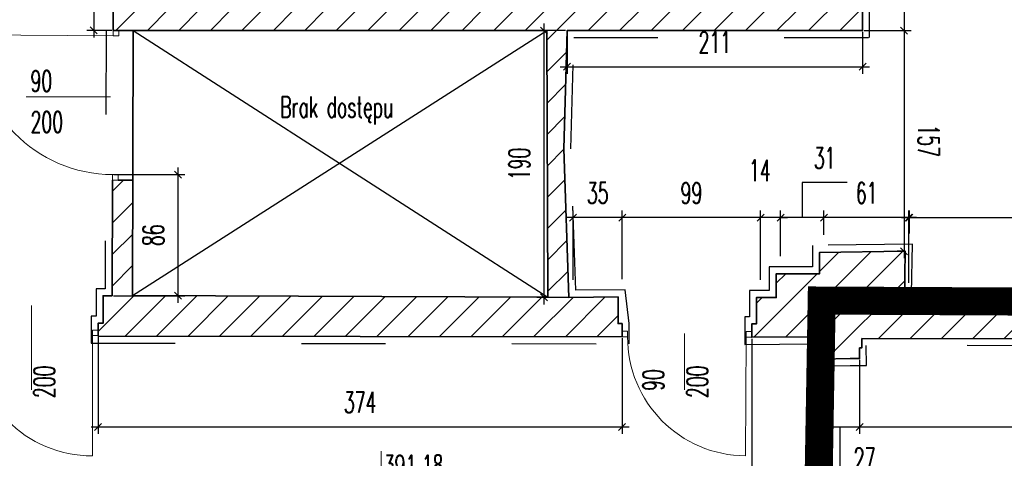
# Model space of a CAD drawing. Header units: millimetres. Extents: x 19887 to 192597, y -14203 to 39042.
# Tile 249 of 256: x 81637 to 82339, y -9272 to -8959. Entities that reach past the tile are written whole.
import ezdxf

# ---------------------------------------------------------------- set-up
doc = ezdxf.new("R2010")
doc.units = ezdxf.units.MM
doc.linetypes.add('ACAD_ISO03W100', pattern=[30, 12, -18])
doc.linetypes.add('DASHED2', pattern=[9.525, 6.35, -3.175])
doc.layers.get('Defpoints').update_dxf_attribs({"color": 4})
for name, color, linetype in [('A_DBA-RAMKI', 6, 'Continuous'), ('Opis', 252, 'Continuous'), ('Sufit podwieszany', 252, 'Continuous'), ('Wymiarowanie', 3, 'Continuous'), ('Wypełnienie', 252, 'Continuous')]:
    doc.layers.add(name, color=color, linetype=linetype)
for name, color, linetype, lineweight in [('Basen_rzut_poziom_1_obrys', 252, 'Continuous', 35), ('Drzwi', 2, 'Continuous', 5), ('koty wysokościowe', 252, 'Continuous', 0)]:
    doc.layers.add(name, color=color, linetype=linetype, lineweight=lineweight)
doc.styles.add('ROMANS', font='romans.shx', dxfattribs={"width": 0.6})
doc.styles.get("Standard").update_dxf_attribs({"font": 'arial.ttf'})
doc.dimstyles.new('000001FB70622F18', dxfattribs={"dimtxt": 20, "dimasz": 5, "dimexe": 5, "dimexo": 1, "dimgap": 20, "dimtad": 1, "dimtoh": 1, "dimdec": 0, "dimtxsty": 'Standard', "dimblk": 'OBLIQUE', "dimcen": 0, "dimdle": 5, "dimclrd": 252, "dimclre": 252, "dimclrt": 252, "dimadec": 0, "dimazin": 0, "dimtfac": 1, "dimtdec": 0, "dimtmove": 0, "dimatfit": 3, "dimldrblk": 'OBLIQUE', "dimfxl": 150, "dimfxlon": 1, "dimlwd": 25, "dimlwe": 25, "dimarcsym": 1})
pattern_1 = [(45, (3252.028, -2175.285), (-11.22532, 11.22532), [])]

# ---------------------------------------------------------------- blocks, each defined once
blk = doc.blocks.new('_Oblique')
at = {"color": 0, "linetype": 'ByBlock', "lineweight": -2}
blk.add_line((-0.5, -0.5), (0.5, 0.5), dxfattribs=at)
blk = doc.blocks.new('*D605')
at = {"layer": 'Defpoints', "color": 0}
for p in [(3752.62, -4067.55), (3752.62, -4206.88), (3782.17, -4206.88)]:
    blk.add_point(p, dxfattribs=at)
at = {"layer": 'Wymiarowanie', "color": 252, "linetype": 'Continuous', "lineweight": 25}
for p, q in [((3782.17, -4062.55), (3782.17, -4211.88)), ((3753.62, -4067.55), (3787.17, -4067.55)), ((3753.62, -4206.88), (3787.17, -4206.88))]:
    blk.add_line(p, q, dxfattribs=at)
at = {"layer": 'Wymiarowanie', "color": 252, "linetype": 'ByBlock', "lineweight": 25, "xscale": 5, "yscale": 5, "zscale": 5}
for p, rotation in [((3782.17, -4067.55), 90), ((3782.17, -4206.88), 270)]:
    blk.add_blockref('_Oblique', p, dxfattribs=dict(at, rotation=rotation))
at = {"layer": 'Wymiarowanie', "color": 252, "insert": (3799.67, -4137.22), "char_height": 15, "attachment_point": 5, "rotation": 270, "style": 'ROMANS'}
blk.add_mtext('139', dxfattribs=at)
blk = doc.blocks.new('*D822')
at = {"layer": 'Defpoints', "color": 0}
for p in [(3752.62, -4206.88), (3782.17, -4364.13), (3782.99, -4364.13)]:
    blk.add_point(p, dxfattribs=at)
at = {"layer": 'Wymiarowanie', "color": 252, "linetype": 'Continuous', "lineweight": 25}
for p, q in [((3782.17, -4201.88), (3782.17, -4369.13)), ((3753.62, -4206.88), (3787.17, -4206.88)), ((3781.99, -4364.13), (3777.17, -4364.13))]:
    blk.add_line(p, q, dxfattribs=at)
at = {"layer": 'Wymiarowanie', "color": 252, "linetype": 'ByBlock', "lineweight": 25, "xscale": 5, "yscale": 5, "zscale": 5}
for p, rotation in [((3782.17, -4206.88), 90), ((3782.17, -4364.13), 270)]:
    blk.add_blockref('_Oblique', p, dxfattribs=dict(at, rotation=rotation))
at = {"layer": 'Wymiarowanie', "color": 252, "insert": (3799.67, -4285.51), "char_height": 15, "attachment_point": 5, "rotation": 270, "style": 'ROMANS'}
blk.add_mtext('157', dxfattribs=at)
blk = doc.blocks.new('*D823')
at = {"layer": 'Defpoints', "color": 0}
for p in [(3980.45, -4340.16), (3785.46, -4387.67), (3980.45, -4389.19)]:
    blk.add_point(p, dxfattribs=at)
at = {"layer": 'Wymiarowanie', "color": 252, "linetype": 'Continuous', "lineweight": 25}
for p, q in [((3785.46, -4386.67), (3785.46, -4335.16)), ((3980.45, -4388.19), (3980.45, -4335.16)), ((3780.46, -4340.16), (3985.45, -4340.16))]:
    blk.add_line(p, q, dxfattribs=at)
at = {"layer": 'Wymiarowanie', "color": 252, "linetype": 'ByBlock', "lineweight": 25, "xscale": 5, "yscale": 5, "zscale": 5, "rotation": 180}
blk.add_blockref('_Oblique', (3785.46, -4340.16), dxfattribs=at)
at = {"layer": 'Wymiarowanie', "color": 252, "linetype": 'ByBlock', "lineweight": 25, "xscale": 5, "yscale": 5, "zscale": 5}
blk.add_blockref('_Oblique', (3980.45, -4340.16), dxfattribs=at)
at = {"layer": 'Wymiarowanie', "color": 252, "insert": (3882.95, -4322.66), "char_height": 15, "attachment_point": 5, "style": 'ROMANS'}
blk.add_mtext('195', dxfattribs=at)
blk = doc.blocks.new('*D814')
at = {"layer": 'Defpoints', "color": 0}
for p in [(3725, -4340.16), (3725, -4353.4), (3786.02, -4352.5)]:
    blk.add_point(p, dxfattribs=at)
at = {"layer": 'Wymiarowanie', "color": 252, "linetype": 'Continuous', "lineweight": 25}
for p, q in [((3725, -4352.4), (3725, -4335.16)), ((3786.02, -4351.5), (3786.02, -4335.16)), ((3791.02, -4340.16), (3720, -4340.16))]:
    blk.add_line(p, q, dxfattribs=at)
at = {"layer": 'Wymiarowanie', "color": 252, "linetype": 'ByBlock', "lineweight": 25, "xscale": 5, "yscale": 5, "zscale": 5, "rotation": 180}
blk.add_blockref('_Oblique', (3725, -4340.16), dxfattribs=at)
at = {"layer": 'Wymiarowanie', "color": 252, "linetype": 'ByBlock', "lineweight": 25, "xscale": 5, "yscale": 5, "zscale": 5}
blk.add_blockref('_Oblique', (3786.02, -4340.16), dxfattribs=at)
at = {"layer": 'Wymiarowanie', "color": 252, "insert": (3755.51, -4322.66), "char_height": 15, "attachment_point": 5, "style": 'ROMANS'}
blk.add_mtext('61', dxfattribs=at)
blk = doc.blocks.new('*D824')
at = {"layer": 'Defpoints', "color": 0}
for p in [(3694.11, -4340.16), (3725, -4353.4), (3694.11, -4368.63)]:
    blk.add_point(p, dxfattribs=at)
at = {"layer": 'Wymiarowanie', "color": 252, "linetype": 'Continuous', "lineweight": 25}
for p, q in [((3741.56, -4315.16), (3709.56, -4315.16)), ((3709.56, -4315.16), (3709.56, -4340.16)), ((3694.11, -4367.63), (3694.11, -4335.16)), ((3725, -4352.4), (3725, -4335.16)), ((3730, -4340.16), (3689.11, -4340.16))]:
    blk.add_line(p, q, dxfattribs=at)
at = {"layer": 'Wymiarowanie', "color": 252, "linetype": 'ByBlock', "lineweight": 25, "xscale": 5, "yscale": 5, "zscale": 5, "rotation": 180}
blk.add_blockref('_Oblique', (3694.11, -4340.16), dxfattribs=at)
at = {"layer": 'Wymiarowanie', "color": 252, "linetype": 'ByBlock', "lineweight": 25, "xscale": 5, "yscale": 5, "zscale": 5}
blk.add_blockref('_Oblique', (3725, -4340.16), dxfattribs=at)
at = {"layer": 'Wymiarowanie', "color": 252, "insert": (3725.56, -4297.66), "char_height": 15, "attachment_point": 5, "style": 'ROMANS'}
blk.add_mtext('31', dxfattribs=at)
blk = doc.blocks.new('*D820')
at = {"layer": 'Defpoints', "color": 0}
for p in [(3679.89, -4340.16), (3694.11, -4368.63), (3679.89, -4385.53)]:
    blk.add_point(p, dxfattribs=at)
at = {"layer": 'Wymiarowanie', "color": 252, "linetype": 'Continuous', "lineweight": 25}
for p, q in [((3679.89, -4384.53), (3679.89, -4335.16)), ((3694.11, -4367.63), (3694.11, -4335.16)), ((3699.11, -4340.16), (3674.89, -4340.16)), ((3679.89, -4340.16), (3674.89, -4340.16)), ((3694.11, -4340.16), (3699.11, -4340.16))]:
    blk.add_line(p, q, dxfattribs=at)
at = {"layer": 'Wymiarowanie', "color": 252, "linetype": 'ByBlock', "lineweight": 25, "xscale": 5, "yscale": 5, "zscale": 5}
blk.add_blockref('_Oblique', (3679.89, -4340.16), dxfattribs=at)
at = {"layer": 'Wymiarowanie', "color": 252, "linetype": 'ByBlock', "lineweight": 25, "xscale": 5, "yscale": 5, "zscale": 5, "rotation": 180}
blk.add_blockref('_Oblique', (3694.11, -4340.16), dxfattribs=at)
at = {"layer": 'Wymiarowanie', "color": 252, "insert": (3679.34, -4306.62), "char_height": 15, "attachment_point": 5, "style": 'ROMANS'}
blk.add_mtext('14', dxfattribs=at)
blk = doc.blocks.new('*D817')
at = {"layer": 'Defpoints', "color": 0}
for p in [(3581.26, -4340.16), (3581.26, -4385.04), (3679.89, -4385.53)]:
    blk.add_point(p, dxfattribs=at)
at = {"layer": 'Wymiarowanie', "color": 252, "linetype": 'Continuous', "lineweight": 25}
for p, q in [((3581.26, -4384.04), (3581.26, -4335.16)), ((3679.89, -4384.53), (3679.89, -4335.16)), ((3684.89, -4340.16), (3576.26, -4340.16))]:
    blk.add_line(p, q, dxfattribs=at)
at = {"layer": 'Wymiarowanie', "color": 252, "linetype": 'ByBlock', "lineweight": 25, "xscale": 5, "yscale": 5, "zscale": 5, "rotation": 180}
blk.add_blockref('_Oblique', (3581.26, -4340.16), dxfattribs=at)
at = {"layer": 'Wymiarowanie', "color": 252, "linetype": 'ByBlock', "lineweight": 25, "xscale": 5, "yscale": 5, "zscale": 5}
blk.add_blockref('_Oblique', (3679.89, -4340.16), dxfattribs=at)
at = {"layer": 'Wymiarowanie', "color": 252, "insert": (3630.57, -4322.66), "char_height": 15, "attachment_point": 5, "style": 'ROMANS'}
blk.add_mtext('99', dxfattribs=at)
blk = doc.blocks.new('*D821')
at = {"layer": 'Defpoints', "color": 0}
for p in [(3546.25, -4340.16), (3546.25, -4385.46), (3581.26, -4385.04)]:
    blk.add_point(p, dxfattribs=at)
at = {"layer": 'Wymiarowanie', "color": 252, "linetype": 'Continuous', "lineweight": 25}
for p, q in [((3546.25, -4384.46), (3546.25, -4335.16)), ((3581.26, -4384.04), (3581.26, -4335.16)), ((3586.26, -4340.16), (3541.25, -4340.16))]:
    blk.add_line(p, q, dxfattribs=at)
at = {"layer": 'Wymiarowanie', "color": 252, "linetype": 'ByBlock', "lineweight": 25, "xscale": 5, "yscale": 5, "zscale": 5, "rotation": 180}
blk.add_blockref('_Oblique', (3546.25, -4340.16), dxfattribs=at)
at = {"layer": 'Wymiarowanie', "color": 252, "linetype": 'ByBlock', "lineweight": 25, "xscale": 5, "yscale": 5, "zscale": 5}
blk.add_blockref('_Oblique', (3581.26, -4340.16), dxfattribs=at)
at = {"layer": 'Wymiarowanie', "color": 252, "insert": (3563.75, -4322.66), "char_height": 15, "attachment_point": 5, "style": 'ROMANS'}
blk.add_mtext('35', dxfattribs=at)
blk = doc.blocks.new('*D818')
at = {"layer": 'Defpoints', "color": 0}
for p in [(3541.88, -4206.88), (3525.39, -4397.08), (3544.18, -4397.08)]:
    blk.add_point(p, dxfattribs=at)
at = {"layer": 'Wymiarowanie', "color": 252, "linetype": 'Continuous', "lineweight": 25}
for p, q in [((3525.39, -4201.88), (3525.39, -4402.08)), ((3540.88, -4206.88), (3520.39, -4206.88)), ((3543.18, -4397.08), (3520.39, -4397.08))]:
    blk.add_line(p, q, dxfattribs=at)
at = {"layer": 'Wymiarowanie', "color": 252, "linetype": 'ByBlock', "lineweight": 25, "xscale": 5, "yscale": 5, "zscale": 5}
for p, rotation in [((3525.39, -4206.88), 90), ((3525.39, -4397.08), 270)]:
    blk.add_blockref('_Oblique', p, dxfattribs=dict(at, rotation=rotation))
at = {"layer": 'Wymiarowanie', "color": 252, "insert": (3507.89, -4301.98), "char_height": 15, "attachment_point": 5, "rotation": 90, "style": 'ROMANS'}
blk.add_mtext('190', dxfattribs=at)
blk = doc.blocks.new('*D815')
at = {"layer": 'Defpoints', "color": 0}
for p in [(3541.88, -4206.88), (3752.62, -4206.88), (3752.62, -4232.7)]:
    blk.add_point(p, dxfattribs=at)
at = {"layer": 'Wymiarowanie', "color": 252, "linetype": 'Continuous', "lineweight": 25}
for p, q in [((3541.88, -4207.88), (3541.88, -4237.7)), ((3752.62, -4207.88), (3752.62, -4237.7)), ((3536.88, -4232.7), (3757.62, -4232.7))]:
    blk.add_line(p, q, dxfattribs=at)
at = {"layer": 'Wymiarowanie', "color": 252, "linetype": 'ByBlock', "lineweight": 25, "xscale": 5, "yscale": 5, "zscale": 5, "rotation": 180}
blk.add_blockref('_Oblique', (3541.88, -4232.7), dxfattribs=at)
at = {"layer": 'Wymiarowanie', "color": 252, "linetype": 'ByBlock', "lineweight": 25, "xscale": 5, "yscale": 5, "zscale": 5}
blk.add_blockref('_Oblique', (3752.62, -4232.7), dxfattribs=at)
at = {"layer": 'Wymiarowanie', "color": 252, "insert": (3647.25, -4215.2), "char_height": 15, "attachment_point": 5, "style": 'ROMANS'}
blk.add_mtext('211', dxfattribs=at)
blk = doc.blocks.new('*D705')
at = {"layer": 'Defpoints', "color": 0}
for p in [(3219.72, -3822.54), (3204.45, -4206.75), (3218.25, -4206.75)]:
    blk.add_point(p, dxfattribs=at)
at = {"layer": 'Wymiarowanie', "color": 252, "linetype": 'Continuous', "lineweight": 25}
for p, q in [((3204.45, -3817.54), (3204.45, -4211.75)), ((3218.72, -3822.54), (3199.45, -3822.54)), ((3217.25, -4206.75), (3199.45, -4206.75))]:
    blk.add_line(p, q, dxfattribs=at)
at = {"layer": 'Wymiarowanie', "color": 252, "linetype": 'ByBlock', "lineweight": 25, "xscale": 5, "yscale": 5, "zscale": 5}
for p, rotation in [((3204.45, -3822.54), 90), ((3204.45, -4206.75), 270)]:
    blk.add_blockref('_Oblique', p, dxfattribs=dict(at, rotation=rotation))
at = {"layer": 'Wymiarowanie', "color": 252, "insert": (3186.95, -4014.64), "char_height": 15, "attachment_point": 5, "rotation": 90, "style": 'ROMANS'}
blk.add_mtext('384', dxfattribs=at)
blk = doc.blocks.new('*D706')
at = {"layer": 'Defpoints', "color": 0}
for p in [(3217.85, -4309.55), (3217.52, -4395.93), (3264.43, -4395.93)]:
    blk.add_point(p, dxfattribs=at)
at = {"layer": 'Wymiarowanie', "color": 252, "linetype": 'Continuous', "lineweight": 25}
for p, q in [((3218.85, -4309.55), (3269.43, -4309.55)), ((3264.43, -4304.55), (3264.43, -4400.93)), ((3218.52, -4395.93), (3269.43, -4395.93))]:
    blk.add_line(p, q, dxfattribs=at)
at = {"layer": 'Wymiarowanie', "color": 252, "linetype": 'ByBlock', "lineweight": 25, "xscale": 5, "yscale": 5, "zscale": 5}
for p, rotation in [((3264.43, -4309.55), 90), ((3264.43, -4395.93), 270)]:
    blk.add_blockref('_Oblique', p, dxfattribs=dict(at, rotation=rotation))
at = {"layer": 'Wymiarowanie', "color": 252, "insert": (3246.93, -4352.74), "char_height": 15, "attachment_point": 5, "rotation": 90, "style": 'ROMANS'}
blk.add_mtext('86', dxfattribs=at)
blk = doc.blocks.new('*D830')
at = {"layer": 'Defpoints', "color": 0}
for p in [(3207.56, -4424.34), (3581.09, -4425.12), (3581.09, -4489.4)]:
    blk.add_point(p, dxfattribs=at)
at = {"layer": 'Wymiarowanie', "color": 252, "linetype": 'Continuous', "lineweight": 25}
for p, q in [((3207.56, -4425.34), (3207.56, -4494.4)), ((3581.09, -4426.12), (3581.09, -4494.4)), ((3202.56, -4489.4), (3586.09, -4489.4))]:
    blk.add_line(p, q, dxfattribs=at)
at = {"layer": 'Wymiarowanie', "color": 252, "linetype": 'ByBlock', "lineweight": 25, "xscale": 5, "yscale": 5, "zscale": 5, "rotation": 180}
blk.add_blockref('_Oblique', (3207.56, -4489.4), dxfattribs=at)
at = {"layer": 'Wymiarowanie', "color": 252, "linetype": 'ByBlock', "lineweight": 25, "xscale": 5, "yscale": 5, "zscale": 5}
blk.add_blockref('_Oblique', (3581.09, -4489.4), dxfattribs=at)
at = {"layer": 'Wymiarowanie', "color": 252, "insert": (3394.33, -4471.9), "char_height": 15, "attachment_point": 5, "style": 'ROMANS'}
blk.add_mtext('374', dxfattribs=at)
blk = doc.blocks.new('*D832')
at = {"layer": 'Defpoints', "color": 0}
for p in [(3673.6, -4425.49), (3722.99, -4425.49), (3722.99, -4543.97)]:
    blk.add_point(p, dxfattribs=at)
at = {"layer": 'Wymiarowanie', "color": 252, "linetype": 'Continuous', "lineweight": 25}
for p, q in [((3673.6, -4426.49), (3673.6, -4548.97)), ((3722.99, -4426.49), (3722.99, -4548.97)), ((3668.6, -4543.97), (3727.99, -4543.97))]:
    blk.add_line(p, q, dxfattribs=at)
at = {"layer": 'Wymiarowanie', "color": 252, "linetype": 'ByBlock', "lineweight": 25, "xscale": 5, "yscale": 5, "zscale": 5, "rotation": 180}
blk.add_blockref('_Oblique', (3673.6, -4543.97), dxfattribs=at)
at = {"layer": 'Wymiarowanie', "color": 252, "linetype": 'ByBlock', "lineweight": 25, "xscale": 5, "yscale": 5, "zscale": 5}
blk.add_blockref('_Oblique', (3722.99, -4543.97), dxfattribs=at)
at = {"layer": 'Wymiarowanie', "color": 252, "insert": (3698.29, -4526.47), "char_height": 15, "attachment_point": 5, "style": 'ROMANS'}
blk.add_mtext('49', dxfattribs=at)
blk = doc.blocks.new('*D833')
at = {"layer": 'Defpoints', "color": 0}
for p in [(3722.99, -4425.49), (3750.45, -4440.68), (3750.45, -4489.4)]:
    blk.add_point(p, dxfattribs=at)
at = {"layer": 'Wymiarowanie', "color": 252, "linetype": 'Continuous', "lineweight": 25}
for p, q in [((3722.99, -4426.49), (3722.99, -4494.4)), ((3750.45, -4441.68), (3750.45, -4494.4)), ((3717.99, -4489.4), (3755.45, -4489.4)), ((3736.72, -4529.4), (3736.72, -4489.4)), ((3771.29, -4529.4), (3736.72, -4529.4))]:
    blk.add_line(p, q, dxfattribs=at)
at = {"layer": 'Wymiarowanie', "color": 252, "linetype": 'ByBlock', "lineweight": 25, "xscale": 5, "yscale": 5, "zscale": 5, "rotation": 180}
blk.add_blockref('_Oblique', (3722.99, -4489.4), dxfattribs=at)
at = {"layer": 'Wymiarowanie', "color": 252, "linetype": 'ByBlock', "lineweight": 25, "xscale": 5, "yscale": 5, "zscale": 5}
blk.add_blockref('_Oblique', (3750.45, -4489.4), dxfattribs=at)
at = {"layer": 'Wymiarowanie', "color": 252, "insert": (3754.01, -4511.9), "char_height": 15, "attachment_point": 5, "style": 'ROMANS'}
blk.add_mtext('27', dxfattribs=at)
blk = doc.blocks.new('*D831')
at = {"layer": 'Defpoints', "color": 0}
for p in [(4032.24, -4426.83), (3750.45, -4440.68), (4032.24, -4489.4)]:
    blk.add_point(p, dxfattribs=at)
at = {"layer": 'Wymiarowanie', "color": 252, "linetype": 'Continuous', "lineweight": 25}
for p, q in [((4032.24, -4427.83), (4032.24, -4494.4)), ((3750.45, -4441.68), (3750.45, -4494.4)), ((3745.45, -4489.4), (4037.24, -4489.4))]:
    blk.add_line(p, q, dxfattribs=at)
at = {"layer": 'Wymiarowanie', "color": 252, "linetype": 'ByBlock', "lineweight": 25, "xscale": 5, "yscale": 5, "zscale": 5, "rotation": 180}
blk.add_blockref('_Oblique', (3750.45, -4489.4), dxfattribs=at)
at = {"layer": 'Wymiarowanie', "color": 252, "linetype": 'ByBlock', "lineweight": 25, "xscale": 5, "yscale": 5, "zscale": 5}
blk.add_blockref('_Oblique', (4032.24, -4489.4), dxfattribs=at)
at = {"layer": 'Wymiarowanie', "color": 252, "insert": (3891.35, -4471.9), "char_height": 15, "attachment_point": 5, "style": 'ROMANS'}
blk.add_mtext('282', dxfattribs=at)
blk = doc.blocks.new('G$CF5E15B28')
at = {"layer": 'Wypełnienie'}
h = blk.add_hatch(dxfattribs=at)
h.set_pattern_fill('ANSI31', color=253, scale=5, angle=90)
h.set_pattern_definition(pattern_1)
h.paths.add_polyline_path([(3578.23, -4396.67), (3543.23, -4397.09), (3539.56, -4291.27), (3541.88, -4206.88), (3527.42, -4206.75), (3528.25, -4396.96), (3232.09, -4395.8), (3232.32, -4313.58), (3217.85, -4313.55), (3217.52, -4395.93), (3211.15, -4395.93), (3211.15, -4415.44), (3207.56, -4415.44), (3207.56, -4424.63), (3581.09, -4425.12), (3581.09, -4415.71), (3578.23, -4415.71)])
h.paths.add_polyline_path([(3755.74, -3308.78), (3486.81, -3309.09), (3488.31, -3076.48), (3530.12, -3077.03), (3529.84, -3061.07), (3404.67, -3062.06), (3406.92, -2818.27), (3390.85, -2818.27), (3390.51, -3061.83), (3098.96, -3060.48), (3100.57, -2981.54), (3087.74, -2981.54), (3087.74, -2976.28), (3080.96, -2976.28), (3082.84, -3546.23), (3092.74, -3546.23), (3092.73, -3546.27), (3099.02, -3546.27), (3099.03, -3494.67), (3138.22, -3494.67), (3138.22, -3483.22), (3134.86, -3483.22), (3134.86, -3480.28), (3095.73, -3481.41), (3099.77, -3076.57), (3465.46, -3072.29), (3470.12, -3478.5), (3234.09, -3479.83), (3234.09, -3492.44), (3512.85, -3494.02), (3512.85, -3484.53), (3509.73, -3484.53), (3509.73, -3479.01), (3487.47, -3479.08), (3486.81, -3320.9), (3728.23, -3320.9), (3728.23, -3480.27), (3598.83, -3479.64), (3598.83, -3484.04), (3595.43, -3484.04), (3595.43, -3494.33), (3728.23, -3494.33), (3726.05, -3795.82), (3195.5, -3795.34), (3195.94, -3813.22), (3192.81, -3813.07), (3192.81, -3822.54), (3219.72, -3822.54), (3218.25, -4206.75), (3527.42, -4206.75), (3541.88, -4206.88), (3752.62, -4206.88), (3752.62, -4067.55), (3724.23, -4067.55), (3724.23, -4192.53), (3232.83, -4191.41), (3234.22, -3808.84), (3686.94, -3809.36), (3686.94, -3833.52), (3726.31, -3832.15), (3726.31, -3936.3), (3696.68, -3936.3), (3696.68, -3960.88), (3724.51, -3960.88), (3724.51, -3966.93), (3753.7, -3966.93), (3755.09, -3709.46)])
h = blk.add_hatch(dxfattribs=at)
h.set_pattern_fill('ANSI31', color=253, scale=5, angle=90)
h.set_pattern_definition(pattern_1)
h.paths.add_polyline_path([(3782.99, -4364.13), (3721.98, -4365.03), (3722.2, -4380.26), (3691.09, -4380.26), (3691.09, -4397.16), (3676.87, -4397.16), (3676.87, -4415.92), (3673.6, -4415.92), (3673.6, -4425.49), (3722.99, -4425.2), (3722.99, -4441.01), (3743.76, -4440.68), (3750.45, -4440.68), (3750.45, -4432.94), (3752.1, -4432.94), (3752.12, -4426.26), (4032.24, -4426.83), (4032.24, -4400.56), (4003.54, -4400.56), (4008.72, -4088.13), (4419.72, -4094.94), (4423.81, -4345.44), (4423.81, -4426.5), (4439.66, -4426.71), (4439.53, -4415.38), (4443.12, -4415.34), (4442.85, -4410.37), (4444.64, -4410.27), (4444.01, -4327.38), (4446.54, -4327.18), (4446.69, -4123.13), (4447.19, -4076.42), (4442.69, -4076.42), (4441.23, -3705.82), (4440.76, -3548.63), (4440.28, -3464.06), (4439.92, -3380.38), (4439.99, -3346.26), (4422.19, -3346.26), (4422.19, -3559.54), (4420.74, -3920.87), (4419.29, -4068.93), (3980.07, -4061.66), (3977.43, -4400.56), (3782.43, -4399.3)])
h = blk.add_hatch(dxfattribs=at)
h.set_pattern_fill('ANSI31', color=253, scale=5, angle=90)
h.set_pattern_definition(pattern_1)
h.paths.add_polyline_path([(3754.62, -3796.03), (3726.05, -3795.82), (3195.5, -3795.34), (3195.94, -3813.22), (3192.81, -3813.07), (3192.81, -3822.54), (3219.72, -3822.54), (3218.25, -4206.75), (3527.42, -4206.75), (3541.88, -4206.88), (3752.62, -4206.88), (3752.62, -4067.55), (3724.23, -4067.55), (3724.23, -4192.53), (3232.83, -4191.41), (3234.22, -3808.84), (3686.94, -3809.36), (3686.94, -3833.52), (3726.31, -3832.15), (3726.31, -3936.3), (3696.68, -3936.3), (3696.68, -3960.88), (3724.51, -3960.88), (3724.51, -3966.93), (3753.7, -3966.93)])
at = {"layer": 'Basen_rzut_poziom_1_obrys', "color": 253, "elevation": 0}
for points in [[(3192.81, -3822.54), (3219.72, -3822.54), (3218.25, -4206.75)], [(3581.09, -4415.71), (3578.23, -4415.71), (3578.23, -4396.67), (3543.23, -4397.09), (3539.56, -4291.27), (3541.88, -4206.88), (3752.62, -4206.88), (3752.62, -4067.55), (3724.23, -4067.55), (3724.23, -4096.13), (3607.02, -4095.47)], [(3218.25, -4206.75), (3232.62, -4206.75)], [(3232.62, -4206.75), (3232.09, -4395.8)], [(3232.09, -4395.8), (3528.25, -4396.96), (3527.42, -4206.75)], [(3232.62, -4206.75), (3527.42, -4206.75)], [(3217.85, -4313.55), (3217.52, -4395.93), (3211.15, -4395.93), (3211.15, -4415.44), (3207.56, -4415.44), (3207.56, -4424.63), (3581.09, -4425.12), (3581.09, -4415.71)], [(3221.85, -4313.55), (3232.32, -4313.58)], [(4423.81, -4345.44), (4388.92, -4345.44), (4388.92, -4328.25), (4376.87, -4328.25), (4376.87, -4321.84), (4331.51, -4321.84), (4331.51, -4317.74), (4285.85, -4317.74), (4286.26, -4328.4), (4273.74, -4328.4), (4273.74, -4345.46), (4179.59, -4344.96), (4179.59, -4327.23), (4166.84, -4327.23), (4166.84, -4320.4), (4121.14, -4320.4), (4121.14, -4316.14), (4076.59, -4316.14), (4076.59, -4327.38), (4064.63, -4327.38), (4064.63, -4343.55), (4032.24, -4343.55), (4032.24, -4426.83), (3752.12, -4426.26)], [(3977.43, -4400.56), (3782.43, -4399.3), (3782.99, -4364.13), (3721.98, -4365.03), (3721.98, -4380.26), (3691.09, -4380.26), (3691.09, -4397.16), (3676.87, -4397.16), (3676.87, -4415.92), (3673.6, -4415.92), (3673.6, -4425.49), (3722.99, -4425.2), (3722.99, -4441.01), (3743.76, -4440.68)], [(3750.45, -4432.94), (3752.1, -4432.94), (3752.12, -4426.26)], [(3743.76, -4440.68), (3750.45, -4440.68), (3750.45, -4432.94)]]:
    blk.add_lwpolyline(points, dxfattribs=at)
at = {"layer": 'Drzwi', "color": 253, "elevation": 0}
for points in [[(3218.25, -4210.75), (3119.45, -4209.96)], [(3196.38, -4254.05), (3156.38, -4254.05)], [(3196.38, -4254.05), (3216.38, -4254.05)], [(3160, -4422.91), (3160, -4402.91)], [(3160, -4422.91), (3160, -4462.91)], [(3203.56, -4510.02), (3203.56, -4424.34)], [(3625.67, -4422.88), (3625.67, -4462.88)], [(3669.23, -4509.99), (3669.6, -4425.49)]]:
    blk.add_lwpolyline(points, dxfattribs=at)
for points in [[(3218.25, -4206.75), (3222.25, -4206.75), (3222.25, -4210.75), (3218.25, -4210.75)], [(3217.85, -4309.55), (3221.85, -4309.55), (3221.85, -4313.55), (3217.85, -4313.55)], [(3203.56, -4424.34), (3207.56, -4424.34), (3207.56, -4420.34), (3203.56, -4420.34)], [(3585.09, -4425.12), (3581.09, -4425.12), (3581.09, -4421.12), (3585.09, -4421.12)], [(3673.6, -4425.49), (3669.6, -4425.49), (3669.6, -4421.49), (3673.6, -4421.49)]]:
    blk.add_lwpolyline(points, close=True, dxfattribs=at)
at = {"layer": 'Drzwi', "color": 253}
for centre, radius, start, end in [((3218.51, -4210.49, 0), 99.07, 179.69549, 269.61826), ((3203.56, -4424.34, 0), 85.68, 180, 270), ((3669.6, -4425.49, 0), 84.5, 179.75145, 269.75145)]:
    blk.add_arc(centre, radius, start, end, dxfattribs=at)
at = {"layer": 'koty wysokościowe', "color": 253, "elevation": 0}
blk.add_lwpolyline([(3409.42, -4506.65), (3409.42, -4542.88)], dxfattribs=at)
at = {"layer": 'Opis', "color": 253, "elevation": 0}
for points in [[(3232.09, -4395.8), (3527.42, -4206.75)], [(3232.62, -4206.75), (3528.25, -4396.96)]]:
    blk.add_lwpolyline(points, dxfattribs=at)
at = {"layer": 'Sufit podwieszany', "color": 253, "linetype": 'ACAD_ISO03W100', "ltscale": 5, "elevation": 0}
for points in [[(3192.81, -3827.54), (3214.7, -3827.54), (3213.25, -4206.73)], [(3586.09, -4415.71), (3583.23, -4391.61), (3548.06, -4392.03), (3544.56, -4291.25), (3546.74, -4211.88), (3757.62, -4211.88), (3757.62, -4062.55), (3719.23, -4062.55), (3719.23, -4091.1), (3608.64, -4090.47), (3608.5, -4059.53), (3598.72, -4059.53)], [(3213.25, -4206.73), (3212.54, -4390.93), (3206.15, -4390.93), (3206.15, -4410.44), (3202.56, -4410.44), (3202.56, -4429.62), (3586.09, -4430.13), (3586.09, -4415.71)], [(4418.81, -4350.44), (4383.92, -4350.44), (4383.92, -4333.25), (4371.87, -4333.25), (4371.87, -4326.84), (4326.51, -4326.84), (4326.51, -4322.74), (4291.05, -4322.74), (4291.46, -4333.4), (4278.74, -4333.4), (4278.74, -4350.49), (4174.59, -4349.93), (4174.59, -4332.23), (4161.84, -4332.23), (4161.84, -4325.4), (4116.14, -4325.4), (4116.14, -4321.14), (4081.59, -4321.14), (4081.59, -4332.38), (4069.63, -4332.38), (4069.63, -4348.55), (4037.24, -4348.55), (4037.24, -4431.84), (3755.23, -4431.27)], [(3972.47, -4395.53), (3787.51, -4394.33), (3788.07, -4359.05), (3716.98, -4360.11), (3716.98, -4375.26), (3686.09, -4375.26), (3686.09, -4392.16), (3671.87, -4392.16), (3671.87, -4410.92), (3668.6, -4410.92), (3668.6, -4430.52), (3717.99, -4430.23), (3717.99, -4446.09), (3743.84, -4445.68)], [(3743.76, -4445.68), (3755.45, -4445.68), (3755.23, -4431.27)]]:
    blk.add_lwpolyline(points, dxfattribs=at)
at = {"layer": 'Drzwi', "color": 253, "char_height": 15, "width": 190.2964, "attachment_point": 1, "style": 'ROMANS'}
for s, insert in [('90', (3159.39, -4235.37, 0)), ('200', (3159.39, -4264.61, 0))]:
    blk.add_mtext(s, dxfattribs=dict(at, insert=insert))
at = {"layer": 'Drzwi', "color": 253, "char_height": 15, "width": 190.2964, "attachment_point": 1, "rotation": 90, "style": 'ROMANS'}
for s, insert in [('90', (3595.81, -4463.67, 0)), ('200', (3161.66, -4468.81, 0)), ('200', (3627.33, -4468.78, 0))]:
    blk.add_mtext(s, dxfattribs=dict(at, insert=insert))
at = {"layer": 'koty wysokościowe', "color": 253, "insert": (3411.31, -4509.56, 0), "char_height": 15, "width": 21553.2844, "attachment_point": 1, "style": 'ROMANS'}
blk.add_mtext('391.18', dxfattribs=at)
at = {"layer": 'Opis', "color": 253, "insert": (3337.34, -4253.81, 0), "char_height": 15, "width": 1024.8201, "attachment_point": 1, "style": 'ROMANS'}
blk.add_mtext('Brak dostępu', dxfattribs=at)
at = {"layer": 'Wymiarowanie', "color": 253}
for base, p1, p2, angle, override, picture, middle in [((3204.45, -4206.75, 0), (3219.72, -3822.54, 0), (3218.25, -4206.75, 0), 90, {"dimtxt": 15, "dimgap": 10, "dimtxsty": 'ROMANS'}, '*D705', (3186.95, -4014.64, 0)), ((3782.17, -4206.88, 0), (3752.62, -4067.55, 0), (3752.62, -4206.88, 0), 90, {"dimtxt": 15, "dimgap": 10, "dimtad": 2, "dimtxsty": 'ROMANS', "dimtmove": 1}, '*D605', (3799.67, -4137.22, 0)), ((3525.39, -4397.08, 0), (3541.88, -4206.88, 0), (3544.18, -4397.08, 0), 90, {"dimtxt": 15, "dimgap": 10, "dimtxsty": 'ROMANS'}, '*D818', (3507.89, -4301.98, 0)), ((3782.17, -4364.13, 0), (3752.62, -4206.88, 0), (3782.99, -4364.13, 0), 90, {"dimtxt": 15, "dimgap": 10, "dimtad": 2, "dimtxsty": 'ROMANS', "dimtmove": 1}, '*D822', (3799.67, -4285.51, 0)), ((3752.62, -4232.7, 0), (3541.88, -4206.88, 0), (3752.62, -4206.88, 0), 0, {"dimtxt": 15, "dimgap": 10, "dimtxsty": 'ROMANS'}, '*D815', (3647.25, -4215.2, 0)), ((3694.11, -4340.16, 0), (3725, -4353.4, 0), (3694.11, -4368.63, 0), 0, {"dimtxt": 15, "dimgap": 10, "dimtxsty": 'ROMANS', "dimtmove": 1}, '*D824', (3719.56, -4297.66, 0)), ((3264.43, -4395.93, 0), (3217.85, -4309.55, 0), (3217.52, -4395.93, 0), 90, {"dimtxt": 15, "dimgap": 10, "dimtxsty": 'ROMANS'}, '*D706', (3246.93, -4352.74, 0)), ((3546.25, -4340.16, 0), (3581.26, -4385.04, 0), (3546.25, -4385.46, 0), 0, {"dimtxt": 15, "dimgap": 10, "dimtxsty": 'ROMANS', "dimtmove": 1}, '*D821', (3563.75, -4322.66, 0)), ((3581.26, -4340.16, 0), (3679.89, -4385.53, 0), (3581.26, -4385.04, 0), 0, {"dimtxt": 15, "dimgap": 10, "dimtxsty": 'ROMANS', "dimtmove": 1}, '*D817', (3630.57, -4322.66, 0)), ((3725, -4340.16, 0), (3786.02, -4352.5, 0), (3725, -4353.4, 0), 0, {"dimtxt": 15, "dimgap": 10, "dimtxsty": 'ROMANS'}, '*D814', (3755.51, -4322.66, 0)), ((3980.45, -4340.16, 0), (3785.46, -4387.67, 0), (3980.45, -4389.19, 0), 0, {"dimtxt": 15, "dimgap": 10, "dimtxsty": 'ROMANS'}, '*D823', (3882.95, -4322.66, 0)), ((3581.09, -4489.4, 0), (3207.56, -4424.34, 0), (3581.09, -4425.12, 0), 0, {"dimtxt": 15, "dimgap": 10, "dimtxsty": 'ROMANS'}, '*D830', (3394.33, -4471.9, 0)), ((3750.45, -4489.4, 0), (3722.99, -4425.49, 0), (3750.45, -4440.68, 0), 0, {"dimtxt": 15, "dimgap": 10, "dimtxsty": 'ROMANS', "dimtmove": 1}, '*D833', (3746.72, -4511.9, 0)), ((4032.24, -4489.4, 0), (3750.45, -4440.68, 0), (4032.24, -4426.83, 0), 0, {"dimtxt": 15, "dimgap": 10, "dimtxsty": 'ROMANS', "dimtmove": 1}, '*D831', (3891.35, -4471.9, 0))]:
    dim = blk.add_linear_dim(base=base, p1=p1, p2=p2, angle=angle, dimstyle='000001FB70622F18', override=override, dxfattribs=at)
    dim.commit()
    dim.dimension.update_dxf_attribs({"geometry": picture, "text_midpoint": middle})
for base, p1, p2, override, picture, middle in [((3679.89, -4340.16, 0), (3694.11, -4368.63, 0), (3679.89, -4385.53, 0), {"dimtxt": 15, "dimgap": 10, "dimtxsty": 'ROMANS', "dimtmove": 1}, '*D820', (3679.34, -4324.12, 0)), ((3722.99, -4543.97, 0), (3673.6, -4425.49, 0), (3722.99, -4425.49, 0), {"dimtxt": 15, "dimgap": 10, "dimtxsty": 'ROMANS'}, '*D832', (3698.29, -4543.97, 0))]:
    dim = blk.add_linear_dim(base=base, p1=p1, p2=p2, angle=0, dimstyle='000001FB70622F18', override=override, dxfattribs=at)
    dim.commit()
    dim.dimension.update_dxf_attribs({"geometry": picture, "text_midpoint": middle, "dimtype": 160})

msp = doc.modelspace()

# ---------------------------------------------------------------- linework, layer by layer
at = {"layer": 'A_DBA-RAMKI', "color": 210, "linetype": 'DASHED2', "ltscale": 10, "elevation": 0}
msp.add_lwpolyline([(82461.61, -9160.78, 20, 20, 0), (82208.63, -9159.54, 20, 20, 0), (82204.49, -9398.49, 20, 20, 0), (80964.28, -9425.02, 20, 20, 0), (80963.41, -9995.19, 20, 20, 0), (80432.41, -9995.19, 20, 20, 0), (80391.4, -9950.79, 20, 20, 0), (80391.82, -9921.24, 20, 20, 0), (80363.4, -9920.48, 20, 20, 0), (80363.4, -9762.19, 20, 20, 0), (80284.41, -9762.19, 20, 20, 0), (80203.77, -9674.9, 20, 20, 0), (80203.72, -9184.42, 20, 20, 0), (80934.73, -9189.57, 20, 20, 0), (80940.84, -8807.43, 20, 20, 0), (80940.84, -8807.43, 20, 20, 0), (80940.84, -8807.43, 20, 20, 0), (80841.34, -8807.38, 20, 20, 0), (80841.34, -8553.98, 20, 20, 0), (78295.8, -8551.46, 20, 20, 0)], format="xyseb", dxfattribs=at)

# ---------------------------------------------------------------- block references
msp.add_blockref('G$CF5E15B28', (78485.18, -4760.22, 0))

doc.saveas('drawing.dxf')
